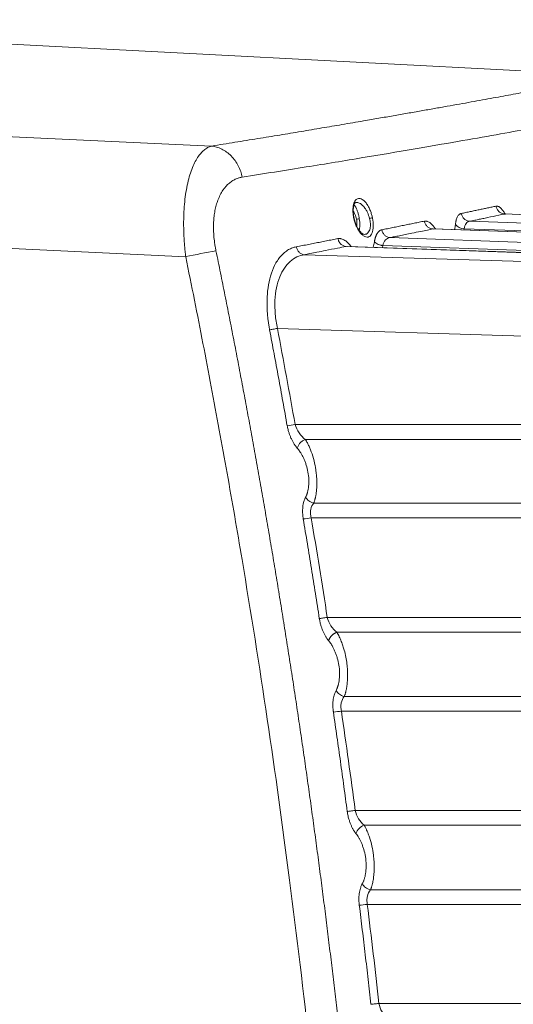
# Model space of a CAD drawing. Header units: millimetres. Extents: x 0 to 594, y 0 to 420.
# Tile 64 of 76: x 289 to 304, y 342 to 373. Entities that reach past the tile are written whole.
import ezdxf

# ---------------------------------------------------------------- set-up
doc = ezdxf.new("R2010")
doc.units = ezdxf.units.MM
doc.styles.add('SLDTEXTSTYLE1', font='TXT', dxfattribs={"width": 0.605})
doc.dimstyles.new('SLDDIMSTYLE1', dxfattribs={"dimtxt": 2.568319, "dimasz": 3.3, "dimexe": 0, "dimexo": 0.0625, "dimgap": 0.64208, "dimtad": 1, "dimdec": 0, "dimlfac": 5, "dimrnd": 1e-09, "dimzin": 12, "dimdsep": 46, "dimtxsty": 'SLDTEXTSTYLE1', "dimsah": 1, "dimcen": 0.09, "dimadec": 0, "dimazin": 3, "dimtfac": 1, "dimtdec": 1, "dimtofl": 0, "dimtmove": 0, "dimatfit": 3, "dimfxl": 1, "dimfrac": 2, "dimtolj": 1, "dimtzin": 12, "dimarcsym": 0})

# ---------------------------------------------------------------- blocks, each defined once
blk = doc.blocks.new('_D_6')
at = {"color": 7, "linetype": 'Continuous', "lineweight": 0}
for p, q in [((330.793, 372.004), (330.793, 209.104)), ((246.705, 327.56), (246.705, 209.104)), ((284.585, 214.636), (283.997, 214.636)), ((283.997, 214.636), (283.997, 210.692)), ((292.914, 214.636), (293.502, 214.636)), ((293.502, 214.636), (293.502, 210.692)), ((283.997, 210.692), (284.585, 210.692)), ((293.502, 210.692), (292.914, 210.692)), ((246.705, 210.104), (330.793, 210.104))]:
    blk.add_line(p, q, dxfattribs=at)
for points in [[(246.705, 210.104), (250.005, 209.604), (250.005, 210.604)], [(330.793, 210.104), (327.493, 210.604), (327.493, 209.604)]]:
    blk.add_solid(points, dxfattribs=at)
at = {"color": 7, "linetype": 'Continuous', "lineweight": 0, "char_height": 2.6458, "attachment_point": 1, "style": 'SLDTEXTSTYLE1'}
for s, insert in [('420', (285.81, 218.635)), ('16,6', (285.32, 214.103))]:
    blk.add_mtext(s, dxfattribs=dict(at, insert=insert))

msp = doc.modelspace()

# ---------------------------------------------------------------- linework, layer by layer
at = {"color": 7, "linetype": 'Continuous', "lineweight": 15}
for p, q in [((307.169, 371.166), (273.993, 372.904)), ((294.708, 368.981), (273.993, 369.945)), ((326.475, 366.079), (303.804, 366.873)), ((326.472, 366.077), (303.81, 366.871)), ((302.729, 366.644), (326.472, 365.811)), ((293.905, 365.546), (273.993, 366.476)), ((293.905, 365.546), (273.993, 366.476)), ((326.472, 365.534), (301.579, 366.407)), ((326.474, 365.536), (301.618, 366.408)), ((302.552, 366.415), (326.465, 365.578)), ((300.254, 366.137), (326.472, 365.216)), ((326.472, 364.895), (298.885, 365.864)), ((326.478, 364.898), (298.939, 365.865)), ((300.03, 365.893), (326.464, 364.966)), ((297.588, 365.608), (326.472, 364.712)), ((296.756, 363.318), (326.472, 362.394)), ((326.472, 360.338), (297.303, 360.339)), ((326.466, 359.872), (297.621, 359.873)), ((326.465, 357.894), (297.881, 357.894)), ((326.472, 357.441), (297.804, 357.441)), ((298.303, 354.346), (326.472, 354.346)), ((298.599, 353.885), (326.466, 353.883)), ((326.465, 351.89), (298.829, 351.889)), ((326.472, 351.438), (298.741, 351.437)), ((299.171, 348.352), (326.472, 348.352)), ((299.446, 347.895), (326.466, 347.895)), ((326.466, 345.885), (299.645, 345.885)), ((326.472, 345.436), (299.546, 345.436)), ((299.909, 342.359), (326.472, 342.358))]:
    msp.add_line(p, q, dxfattribs=at)
at = {"color": 8, "linetype": 'Continuous', "lineweight": 15}
for p, q in [((303.81, 366.87), (303.837, 366.868)), ((301.579, 366.406), (301.618, 366.404)), ((302.545, 366.375), (302.552, 366.415)), ((299.728, 365.837), (299.77, 366.011)), ((300.014, 365.827), (300.03, 365.893))]:
    msp.add_line(p, q, dxfattribs=at)
at = {"color": 7, "linetype": 'Continuous', "lineweight": 15}
for centre, radius, start, end in [((302.56, 366.777), 0.362, 220.5446, 268.8506), ((302.587, 323.393), 43.038, 100.3614, 101.637), ((295.691, 369.277), 9.083, 278.6559, 280.226), ((296.147, 367.219), 9.918, 278.1754, 279.6152), ((296.953, 363.61), 12.304, 277.1936, 278.3572), ((299.58, 347.512), 0.406, 109.3123, 162.2567), ((297.534, 361.579), 16.268, 276.2251, 277.107)]:
    msp.add_arc(centre, radius, start, end, dxfattribs=at)
at = {"color": 8, "linetype": 'Continuous', "lineweight": 15}
for points, knots in [([(294.708, 368.981), (294.952, 369.02), (295.439, 369.098), (296.145, 369.212), (296.83, 369.324), (297.494, 369.434), (298.137, 369.542), (298.786, 369.652), (299.373, 369.752), (299.903, 369.843), (300.356, 369.922), (300.795, 369.998), (301.22, 370.073), (301.63, 370.146), (302.027, 370.216), (302.409, 370.284), (302.895, 370.372), (303.466, 370.475), (304.099, 370.591), (304.696, 370.701), (305.246, 370.804), (305.749, 370.898), (306.216, 370.986), (306.623, 371.063), (306.933, 371.122), (307.126, 371.159), (307.147, 371.163), (307.158, 371.165)], [0, 0, 0, 0, 0.030228, 0.060432, 0.090619, 0.120796, 0.150972, 0.181153, 0.215338, 0.239741, 0.264131, 0.288514, 0.312891, 0.337269, 0.36165, 0.386038, 0.410437, 0.458563, 0.506634, 0.556413, 0.609977, 0.663766, 0.721064, 0.790324, 0.859894, 0.931472, 1, 1, 1, 1]), ([(295.662, 368.015), (296.333, 368.122), (297.656, 368.331), (299.415, 368.62), (300.983, 368.884), (302.358, 369.122), (303.556, 369.334), (304.587, 369.52), (305.525, 369.69), (306.359, 369.843), (307.071, 369.974), (307.619, 370.076), (308.001, 370.149), (308.234, 370.193), (308.259, 370.198), (308.272, 370.2)], [0, 0, 0, 0, 0.083376, 0.164235, 0.242584, 0.318433, 0.391788, 0.462659, 0.531052, 0.611269, 0.690858, 0.769827, 0.848186, 0.925945, 1, 1, 1, 1]), ([(299.202, 367.23), (299.233, 367.228), (299.309, 367.222), (299.416, 367.131), (299.5, 367.017), (299.567, 366.898), (299.598, 366.796), (299.618, 366.733)], [0, 0, 0, 0, 0.203828, 0.499345, 0.6465, 0.778628, 1, 1, 1, 1]), ([(299.112, 366.964), (299.13, 366.933), (299.16, 366.881), (299.191, 366.788), (299.204, 366.734), (299.21, 366.706)], [0, 0, 0, 0, 0.433542, 0.717279, 1, 1, 1, 1]), ([(299.135, 367.149), (299.149, 367.134), (299.178, 367.101), (299.217, 367.017), (299.252, 366.924), (299.28, 366.825), (299.292, 366.756), (299.298, 366.722)], [0, 0, 0, 0, 0.195692, 0.415269, 0.610563, 0.811224, 1, 1, 1, 1]), ([(299.21, 366.706), (299.214, 366.679), (299.223, 366.625), (299.226, 366.553), (299.222, 366.512), (299.22, 366.495)], [0, 0, 0, 0, 0.36258, 0.72464, 1, 1, 1, 1]), ([(299.298, 366.722), (299.303, 366.687), (299.312, 366.619), (299.314, 366.521), (299.309, 366.434), (299.299, 366.389), (299.294, 366.367)], [0, 0, 0, 0, 0.258576, 0.513331, 0.767635, 1, 1, 1, 1]), ([(299.618, 366.733), (299.628, 366.68), (299.644, 366.597), (299.643, 366.491), (299.632, 366.411), (299.607, 366.339), (299.568, 366.281), (299.516, 366.242), (299.474, 366.238), (299.451, 366.235)], [0, 0, 0, 0, 0.194028, 0.305405, 0.418146, 0.548488, 0.688061, 0.836589, 1, 1, 1, 1]), ([(302.257, 366.385), (302.259, 366.392), (302.272, 366.436), (302.279, 366.493), (302.285, 366.542)], [0, 0, 0, 0, 0.138635, 1, 1, 1, 1])]:
    msp.add_open_spline(points, degree=3, knots=knots, dxfattribs=at)
at = {"color": 7, "linetype": 'Continuous', "lineweight": 15}
for points, knots in [([(293.905, 365.546), (293.902, 365.574), (293.895, 365.631), (293.886, 365.715), (293.878, 365.799), (293.871, 365.883), (293.864, 365.966), (293.858, 366.049), (293.853, 366.132), (293.849, 366.214), (293.846, 366.295), (293.843, 366.376), (293.842, 366.456), (293.841, 366.535), (293.841, 366.614), (293.843, 366.777), (293.852, 367.02), (293.88, 367.333), (293.923, 367.628), (293.98, 367.901), (294.051, 368.15), (294.133, 368.365), (294.225, 368.55), (294.306, 368.674), (294.373, 368.756), (294.422, 368.809), (294.474, 368.856), (294.529, 368.898), (294.586, 368.933), (294.646, 368.962), (294.687, 368.975), (294.708, 368.981)], [0, 0, 0, 0, 0.016227, 0.032403, 0.048529, 0.064609, 0.080643, 0.096635, 0.112584, 0.128495, 0.144368, 0.160205, 0.17601, 0.191783, 0.207526, 0.223242, 0.290505, 0.358396, 0.427068, 0.496671, 0.566064, 0.637572, 0.703987, 0.773027, 0.802942, 0.833687, 0.865266, 0.897683, 0.930943, 0.965047, 1, 1, 1, 1]), ([(294.708, 368.981), (294.811, 368.968), (294.918, 368.938), (295.127, 368.835), (295.227, 368.763), (295.404, 368.585), (295.48, 368.479), (295.597, 368.253), (295.638, 368.133), (295.662, 368.015)], [0, 0, 0, 0, 0.25, 0.25, 0.5, 0.5, 0.75, 0.75, 1, 1, 1, 1]), ([(294.846, 365.729), (294.843, 365.741), (294.837, 365.773), (294.825, 365.839), (294.803, 365.966), (294.781, 366.151), (294.766, 366.384), (294.769, 366.571), (294.778, 366.71), (294.79, 366.831), (294.813, 366.979), (294.846, 367.119), (294.878, 367.225), (294.938, 367.396), (295.056, 367.625), (295.221, 367.807), (295.364, 367.909), (295.456, 367.956), (295.524, 367.982), (295.573, 367.997), (295.615, 368.007), (295.646, 368.013), (295.662, 368.015)], [0, 0, 0, 0, 0.009915, 0.027103, 0.055331, 0.115968, 0.182197, 0.252816, 0.280273, 0.308203, 0.365327, 0.42384, 0.453514, 0.483404, 0.621984, 0.762174, 0.828215, 0.890551, 0.927732, 0.947738, 0.973855, 1, 1, 1, 1]), ([(299.125, 366.748), (299.123, 366.758), (299.119, 366.777), (299.114, 366.806), (299.109, 366.835), (299.104, 366.873), (299.1, 366.921), (299.097, 366.994), (299.101, 367.081), (299.117, 367.169), (299.144, 367.244), (299.179, 367.3), (299.223, 367.338), (299.271, 367.355), (299.326, 367.353), (299.388, 367.329), (299.456, 367.277), (299.515, 367.208), (299.558, 367.142), (299.589, 367.089), (299.616, 367.034), (299.641, 366.975), (299.662, 366.917), (299.68, 366.861), (299.695, 366.805), (299.703, 366.769), (299.707, 366.751)], [0, 0, 0, 0, 0.01477, 0.029396, 0.043919, 0.058383, 0.087793, 0.117091, 0.172511, 0.232191, 0.285193, 0.346279, 0.404201, 0.462532, 0.522382, 0.587903, 0.661454, 0.738913, 0.779413, 0.811864, 0.847417, 0.882736, 0.913764, 0.944465, 0.972303, 1, 1, 1, 1]), ([(299.137, 366.739), (299.126, 366.801), (299.106, 366.914), (299.11, 367.05), (299.128, 367.136), (299.154, 367.198), (299.181, 367.231), (299.196, 367.233), (299.205, 367.235)], [0, 0, 0, 0, 0.212406, 0.38541, 0.52253, 0.625205, 0.772473, 1, 1, 1, 1]), ([(302.285, 366.542), (302.286, 366.552), (302.288, 366.574), (302.293, 366.604), (302.298, 366.633), (302.304, 366.661), (302.314, 366.7), (302.329, 366.746), (302.351, 366.793), (302.376, 366.83), (302.4, 366.855), (302.423, 366.871), (302.443, 366.882), (302.457, 366.886), (302.464, 366.887)], [0, 0, 0, 0, 0.053181, 0.106265, 0.159381, 0.212658, 0.266227, 0.393537, 0.521715, 0.639395, 0.758425, 0.838545, 0.918959, 1, 1, 1, 1]), ([(302.464, 366.887), (302.512, 366.897), (302.606, 366.917), (302.746, 366.946), (302.884, 366.975), (303.02, 367.004), (303.153, 367.032), (303.285, 367.06), (303.415, 367.087), (303.5, 367.105), (303.543, 367.114)], [0, 0, 0, 0, 0.126429, 0.25245, 0.378062, 0.503266, 0.628061, 0.752448, 0.876428, 1, 1, 1, 1]), ([(302.729, 366.644), (302.695, 366.646), (302.663, 366.655), (302.605, 366.681), (302.58, 366.699), (302.537, 366.738), (302.517, 366.762), (302.484, 366.82), (302.471, 366.853), (302.464, 366.887)], [0, 0, 0, 0, 0.25, 0.25, 0.5, 0.5, 0.75, 0.75, 1, 1, 1, 1]), ([(302.729, 366.644), (302.771, 366.652), (302.858, 366.671), (302.992, 366.699), (303.135, 366.728), (303.35, 366.774), (303.577, 366.821), (303.75, 366.858), (303.81, 366.87)], [0, 0, 0, 0, 0.111182, 0.231581, 0.361196, 0.500026, 0.82589, 1, 1, 1, 1]), ([(303.543, 367.114), (303.547, 367.115), (303.555, 367.116), (303.567, 367.116), (303.58, 367.115), (303.593, 367.113), (303.616, 367.106), (303.65, 367.088), (303.692, 367.054), (303.73, 367.013), (303.763, 366.971), (303.795, 366.924), (303.815, 366.889), (303.825, 366.872)], [0, 0, 0, 0, 0.048311, 0.096608, 0.144967, 0.193461, 0.242162, 0.397485, 0.553989, 0.671171, 0.788806, 0.894355, 1, 1, 1, 1]), ([(303.81, 366.87), (303.777, 366.872), (303.744, 366.881), (303.685, 366.907), (303.659, 366.925), (303.616, 366.964), (303.596, 366.989), (303.562, 367.046), (303.55, 367.079), (303.543, 367.114)], [0, 0, 0, 0, 0.25, 0.25, 0.5, 0.5, 0.75, 0.75, 1, 1, 1, 1]), ([(303.831, 366.871), (303.821, 366.872), (303.805, 366.873), (303.802, 366.873), (303.801, 366.873)], [0, 0, 0, 0, 0.611496, 1, 1, 1, 1]), ([(299.707, 366.751), (299.709, 366.74), (299.713, 366.719), (299.718, 366.687), (299.723, 366.656), (299.726, 366.625), (299.729, 366.594), (299.731, 366.556), (299.732, 366.512), (299.731, 366.463), (299.726, 366.416), (299.717, 366.352), (299.696, 366.278), (299.657, 366.208), (299.603, 366.162), (299.538, 366.147), (299.466, 366.166), (299.395, 366.214), (299.328, 366.284), (299.274, 366.361), (299.234, 366.434), (299.204, 366.497), (299.179, 366.558), (299.158, 366.621), (299.139, 366.684), (299.129, 366.727), (299.125, 366.748)], [0, 0, 0, 0, 0.016177, 0.032199, 0.048121, 0.063997, 0.079883, 0.095835, 0.123126, 0.150552, 0.178386, 0.206443, 0.269858, 0.337831, 0.41183, 0.490184, 0.570137, 0.647043, 0.718564, 0.78437, 0.827969, 0.864467, 0.900513, 0.934158, 0.967182, 1, 1, 1, 1]), ([(299.453, 366.235), (299.43, 366.241), (299.391, 366.251), (299.298, 366.349), (299.223, 366.478), (299.165, 366.623), (299.143, 366.714), (299.132, 366.761)], [0, 0, 0, 0, 0.275503, 0.474769, 0.706663, 0.845742, 1, 1, 1, 1]), ([(299.21, 366.706), (299.216, 366.707), (299.227, 366.709), (299.258, 366.714), (299.278, 366.718), (299.298, 366.722)], [0, 0, 0, 0, 0.5, 0.5, 1, 1, 1, 1]), ([(299.707, 366.751), (299.698, 366.749), (299.684, 366.746), (299.651, 366.739), (299.633, 366.736), (299.618, 366.733)], [0, 0, 0, 0, 0.5, 0.5, 1, 1, 1, 1]), ([(299.997, 366.38), (300.055, 366.392), (300.17, 366.415), (300.341, 366.45), (300.51, 366.484), (300.676, 366.518), (300.84, 366.552), (301.002, 366.585), (301.161, 366.618), (301.266, 366.639), (301.319, 366.65)], [0, 0, 0, 0, 0.126575, 0.2527, 0.378374, 0.503599, 0.628374, 0.752698, 0.876574, 1, 1, 1, 1]), ([(301.319, 366.65), (301.324, 366.651), (301.334, 366.653), (301.351, 366.653), (301.367, 366.653), (301.384, 366.65), (301.4, 366.646), (301.427, 366.637), (301.463, 366.619), (301.509, 366.587), (301.554, 366.545), (301.594, 366.5), (301.63, 366.453), (301.651, 366.421), (301.661, 366.406)], [0, 0, 0, 0, 0.049589, 0.099186, 0.148873, 0.198729, 0.248833, 0.299264, 0.430301, 0.561958, 0.687938, 0.814182, 0.90725, 1, 1, 1, 1]), ([(301.579, 366.406), (301.547, 366.409), (301.515, 366.418), (301.458, 366.444), (301.433, 366.462), (301.391, 366.501), (301.371, 366.525), (301.338, 366.583), (301.326, 366.615), (301.319, 366.65)], [0, 0, 0, 0, 0.25, 0.25, 0.5, 0.5, 0.75, 0.75, 1, 1, 1, 1]), ([(302.552, 366.415), (302.562, 366.483), (302.583, 366.539), (302.645, 366.616), (302.684, 366.638), (302.729, 366.644)], [0, 0, 0, 0, 0.5, 0.5, 1, 1, 1, 1]), ([(299.77, 366.011), (299.771, 366.022), (299.774, 366.044), (299.78, 366.075), (299.787, 366.105), (299.794, 366.133), (299.802, 366.16), (299.812, 366.186), (299.822, 366.21), (299.832, 366.233), (299.85, 366.266), (299.875, 366.303), (299.907, 366.336), (299.938, 366.358), (299.967, 366.373), (299.987, 366.378), (299.997, 366.38)], [0, 0, 0, 0, 0.050734, 0.101277, 0.151757, 0.202298, 0.253026, 0.304068, 0.355544, 0.407574, 0.460273, 0.588793, 0.717969, 0.810621, 0.904451, 1, 1, 1, 1]), ([(300.254, 366.137), (300.222, 366.139), (300.19, 366.148), (300.135, 366.175), (300.11, 366.193), (300.069, 366.232), (300.049, 366.256), (300.017, 366.313), (300.004, 366.346), (299.997, 366.38)], [0, 0, 0, 0, 0.25, 0.25, 0.5, 0.5, 0.75, 0.75, 1, 1, 1, 1]), ([(300.254, 366.137), (300.298, 366.146), (300.396, 366.165), (300.554, 366.197), (300.735, 366.234), (300.955, 366.279), (301.186, 366.326), (301.402, 366.37), (301.526, 366.395), (301.579, 366.406)], [0, 0, 0, 0, 0.097167, 0.212915, 0.347242, 0.50015, 0.708632, 0.875249, 1, 1, 1, 1]), ([(297.34, 365.852), (297.404, 365.864), (297.532, 365.889), (297.721, 365.926), (297.908, 365.963), (298.093, 366), (298.275, 366.036), (298.455, 366.071), (298.574, 366.095), (298.633, 366.107)], [0, 0, 0, 0, 0.144727, 0.28883, 0.43231, 0.575167, 0.717401, 0.859012, 1, 1, 1, 1]), ([(298.633, 366.107), (298.64, 366.108), (298.653, 366.11), (298.674, 366.111), (298.696, 366.11), (298.718, 366.107), (298.75, 366.1), (298.794, 366.085), (298.848, 366.055), (298.902, 366.015), (298.953, 365.968), (299, 365.916), (299.03, 365.877), (299.045, 365.857)], [0, 0, 0, 0, 0.052821, 0.105706, 0.158752, 0.212056, 0.265713, 0.395174, 0.524802, 0.651128, 0.777878, 0.889124, 1, 1, 1, 1]), ([(298.885, 365.863), (298.853, 365.866), (298.823, 365.875), (298.768, 365.902), (298.744, 365.919), (298.703, 365.959), (298.684, 365.983), (298.652, 366.04), (298.64, 366.072), (298.633, 366.107)], [0, 0, 0, 0, 0.25, 0.25, 0.5, 0.5, 0.75, 0.75, 1, 1, 1, 1]), ([(300.03, 365.893), (300.017, 365.894), (300.004, 365.896), (299.98, 365.9), (299.968, 365.903), (299.933, 365.912), (299.909, 365.919), (299.863, 365.939), (299.841, 365.951), (299.801, 365.979), (299.783, 365.995), (299.77, 366.011)], [0, 0, 0, 0, 0.125, 0.125, 0.25, 0.25, 0.5, 0.5, 0.75, 0.75, 1, 1, 1, 1]), ([(300.03, 365.893), (300.043, 365.965), (300.072, 366.025), (300.151, 366.107), (300.2, 366.13), (300.254, 366.137)], [0, 0, 0, 0, 0.5, 0.5, 1, 1, 1, 1]), ([(297.585, 270.826), (297.62, 271.07), (297.69, 271.56), (297.793, 272.294), (297.893, 273.028), (297.992, 273.763), (298.089, 274.497), (298.183, 275.231), (298.276, 275.965), (298.367, 276.7), (298.456, 277.434), (298.542, 278.168), (298.627, 278.902), (298.71, 279.636), (298.79, 280.37), (298.869, 281.104), (298.946, 281.838), (299.021, 282.571), (299.094, 283.305), (299.164, 284.039), (299.233, 284.772), (299.3, 285.505), (299.365, 286.239), (299.428, 286.972), (299.489, 287.705), (299.548, 288.438), (299.605, 289.17), (299.66, 289.903), (299.713, 290.635), (299.764, 291.368), (299.814, 292.1), (299.861, 292.832), (299.906, 293.564), (299.95, 294.295), (299.991, 295.027), (300.031, 295.758), (300.068, 296.489), (300.104, 297.22), (300.138, 297.95), (300.169, 298.681), (300.199, 299.411), (300.227, 300.141), (300.253, 300.871), (300.277, 301.601), (300.3, 302.33), (300.32, 303.059), (300.338, 303.788), (300.355, 304.517), (300.369, 305.245), (300.382, 305.973), (300.392, 306.701), (300.401, 307.429), (300.408, 308.156), (300.413, 308.883), (300.416, 309.61), (300.417, 310.336), (300.417, 311.063), (300.414, 311.788), (300.41, 312.514), (300.403, 313.239), (300.395, 313.964), (300.385, 314.689), (300.373, 315.414), (300.359, 316.138), (300.343, 316.861), (300.326, 317.585), (300.306, 318.308), (300.285, 319.03), (300.262, 319.753), (300.237, 320.475), (300.21, 321.196), (300.181, 321.918), (300.15, 322.639), (300.118, 323.359), (300.083, 324.079), (300.047, 324.799), (300.009, 325.519), (299.969, 326.238), (299.927, 326.956), (299.884, 327.674), (299.838, 328.392), (299.791, 329.11), (299.742, 329.826), (299.691, 330.543), (299.638, 331.259), (299.584, 331.975), (299.527, 332.69), (299.469, 333.405), (299.409, 334.119), (299.347, 334.833), (299.283, 335.547), (299.218, 336.26), (299.15, 336.972), (299.081, 337.684), (299.01, 338.396), (298.937, 339.107), (298.863, 339.817), (298.786, 340.528), (298.708, 341.237), (298.628, 341.946), (298.546, 342.655), (298.462, 343.363), (298.377, 344.071), (298.29, 344.778), (298.201, 345.485), (298.11, 346.191), (298.017, 346.896), (297.923, 347.601), (297.827, 348.306), (297.729, 349.01), (297.629, 349.713), (297.527, 350.416), (297.424, 351.118), (297.319, 351.82), (297.212, 352.521), (297.103, 353.222), (296.993, 353.922), (296.881, 354.621), (296.767, 355.32), (296.651, 356.018), (296.533, 356.716), (296.414, 357.413), (296.293, 358.109), (296.17, 358.805), (296.046, 359.501), (295.92, 360.195), (295.791, 360.889), (295.662, 361.582), (295.53, 362.275), (295.397, 362.967), (295.262, 363.659), (295.125, 364.349), (294.987, 365.039), (294.893, 365.499), (294.846, 365.729)], [0, 0, 0, 0, 0.007776, 0.015549, 0.023319, 0.031086, 0.03885, 0.046611, 0.054369, 0.062125, 0.069877, 0.077626, 0.085373, 0.093116, 0.100856, 0.108593, 0.116328, 0.124059, 0.131787, 0.139512, 0.147234, 0.154953, 0.162669, 0.170382, 0.178092, 0.185798, 0.193502, 0.201202, 0.2089, 0.216594, 0.224285, 0.231973, 0.239658, 0.24734, 0.255018, 0.262694, 0.270366, 0.278036, 0.285702, 0.293365, 0.301025, 0.308682, 0.316336, 0.323987, 0.331635, 0.33928, 0.346921, 0.35456, 0.362195, 0.369828, 0.377457, 0.385083, 0.392706, 0.400326, 0.407943, 0.415557, 0.423168, 0.430776, 0.438381, 0.445983, 0.453582, 0.461177, 0.46877, 0.476359, 0.483946, 0.491529, 0.49911, 0.506687, 0.514261, 0.521832, 0.5294, 0.536965, 0.544527, 0.552086, 0.559642, 0.567195, 0.574744, 0.582291, 0.589834, 0.597375, 0.604912, 0.612446, 0.619977, 0.627506, 0.635031, 0.642553, 0.650071, 0.657587, 0.6651, 0.67261, 0.680116, 0.68762, 0.69512, 0.702618, 0.710112, 0.717603, 0.725092, 0.732577, 0.740059, 0.747538, 0.755014, 0.762487, 0.769957, 0.777424, 0.784887, 0.792348, 0.799806, 0.80726, 0.814712, 0.82216, 0.829606, 0.837048, 0.844488, 0.851924, 0.859357, 0.866788, 0.874215, 0.881639, 0.88906, 0.896478, 0.903892, 0.911304, 0.918713, 0.926118, 0.93352, 0.940919, 0.948316, 0.955708, 0.963098, 0.970485, 0.977868, 0.985249, 0.992626, 1, 1, 1, 1]), ([(296.511, 363.275), (296.507, 363.298), (296.499, 363.342), (296.488, 363.409), (296.478, 363.475), (296.469, 363.541), (296.46, 363.607), (296.453, 363.672), (296.442, 363.788), (296.432, 363.954), (296.43, 364.167), (296.44, 364.375), (296.468, 364.645), (296.536, 364.962), (296.642, 365.236), (296.751, 365.425), (296.852, 365.559), (296.968, 365.676), (297.075, 365.751), (297.16, 365.794), (297.218, 365.818), (297.278, 365.838), (297.319, 365.847), (297.34, 365.852)], [0, 0, 0, 0, 0.016977, 0.033846, 0.050621, 0.067315, 0.083942, 0.100517, 0.117053, 0.17249, 0.227951, 0.284711, 0.341452, 0.457501, 0.579742, 0.644664, 0.711135, 0.789619, 0.86881, 0.90111, 0.933706, 0.966652, 1, 1, 1, 1]), ([(297.588, 365.608), (297.557, 365.611), (297.527, 365.62), (297.473, 365.647), (297.449, 365.665), (297.409, 365.704), (297.391, 365.729), (297.359, 365.785), (297.347, 365.818), (297.34, 365.852)], [0, 0, 0, 0, 0.25, 0.25, 0.5, 0.5, 0.75, 0.75, 1, 1, 1, 1]), ([(297.588, 365.608), (297.646, 365.619), (297.779, 365.645), (297.999, 365.688), (298.286, 365.745), (298.587, 365.804), (298.798, 365.846), (298.885, 365.863)], [0, 0, 0, 0, 0.131477, 0.298224, 0.500245, 0.793808, 1, 1, 1, 1]), ([(296.625, 270.947), (296.658, 271.176), (296.723, 271.633), (296.819, 272.319), (296.913, 273.005), (297.006, 273.691), (297.097, 274.378), (297.186, 275.065), (297.273, 275.752), (297.359, 276.44), (297.442, 277.127), (297.525, 277.815), (297.605, 278.503), (297.684, 279.192), (297.761, 279.88), (297.836, 280.569), (297.91, 281.258), (297.981, 281.947), (298.052, 282.636), (298.12, 283.326), (298.187, 284.016), (298.252, 284.706), (298.315, 285.396), (298.376, 286.087), (298.436, 286.778), (298.494, 287.469), (298.55, 288.16), (298.605, 288.851), (298.658, 289.543), (298.709, 290.235), (298.758, 290.927), (298.806, 291.619), (298.852, 292.312), (298.896, 293.005), (298.939, 293.698), (298.98, 294.391), (299.12, 296.879), (299.31, 301.163), (299.447, 307.243), (299.451, 313.319), (299.346, 318.288), (299.203, 322.149), (299.032, 325.775), (298.752, 330.281), (298.314, 335.627), (297.779, 340.933), (297.159, 346.107), (296.456, 351.176), (295.861, 354.94), (295.428, 357.484), (295.193, 358.823), (294.95, 360.165), (294.7, 361.508), (294.443, 362.852), (294.178, 364.199), (293.996, 365.097), (293.905, 365.546)], [0, 0, 0, 0, 0.0072862, 0.0145721, 0.0218578, 0.0291433, 0.0364287, 0.0437141, 0.0509995, 0.0582848, 0.0655703, 0.0728559, 0.0801416, 0.0874276, 0.0947138, 0.1020003, 0.1092872, 0.1165745, 0.1238622, 0.1311505, 0.1384392, 0.1457286, 0.1530185, 0.1603092, 0.1676005, 0.1748927, 0.1821856, 0.1894795, 0.1967742, 0.2040699, 0.2113665, 0.2186643, 0.2259631, 0.233263, 0.2405642, 0.2478665, 0.2551702, 0.3191862, 0.383115, 0.4469873, 0.5108338, 0.5398617, 0.5688538, 0.6253218, 0.6822567, 0.738031, 0.7935381, 0.8466101, 0.8994481, 0.9137154, 0.9280145, 0.9423457, 0.9567095, 0.9711063, 0.9855363, 1, 1, 1, 1]), ([(296.625, 270.947), (296.658, 271.176), (296.723, 271.633), (296.819, 272.319), (296.913, 273.005), (297.006, 273.691), (297.097, 274.378), (297.186, 275.065), (297.273, 275.752), (297.359, 276.44), (297.442, 277.127), (297.525, 277.815), (297.605, 278.503), (297.684, 279.192), (297.761, 279.88), (297.836, 280.569), (297.91, 281.258), (297.981, 281.947), (298.052, 282.636), (298.12, 283.326), (298.187, 284.016), (298.252, 284.706), (298.315, 285.396), (298.376, 286.087), (298.436, 286.778), (298.494, 287.469), (298.55, 288.16), (298.605, 288.851), (298.658, 289.543), (298.709, 290.235), (298.758, 290.927), (298.806, 291.619), (298.852, 292.312), (298.896, 293.005), (298.939, 293.698), (298.98, 294.391), (299.12, 296.879), (299.31, 301.163), (299.447, 307.243), (299.451, 313.319), (299.346, 318.288), (299.203, 322.149), (299.032, 325.775), (298.752, 330.281), (298.314, 335.627), (297.779, 340.933), (297.159, 346.107), (296.456, 351.176), (295.861, 354.94), (295.428, 357.484), (295.193, 358.823), (294.95, 360.165), (294.7, 361.508), (294.443, 362.852), (294.178, 364.199), (293.996, 365.097), (293.905, 365.546)], [0, 0, 0, 0, 0.0072862, 0.0145721, 0.0218578, 0.0291433, 0.0364287, 0.0437141, 0.0509995, 0.0582848, 0.0655703, 0.0728559, 0.0801416, 0.0874276, 0.0947138, 0.1020003, 0.1092872, 0.1165745, 0.1238622, 0.1311505, 0.1384392, 0.1457286, 0.1530185, 0.1603092, 0.1676005, 0.1748927, 0.1821856, 0.1894795, 0.1967742, 0.2040699, 0.2113665, 0.2186643, 0.2259631, 0.233263, 0.2405642, 0.2478665, 0.2551702, 0.3191862, 0.383115, 0.4469873, 0.5108338, 0.5398617, 0.5688538, 0.6253218, 0.6822567, 0.738031, 0.7935381, 0.8466101, 0.8994481, 0.9137154, 0.9280145, 0.9423457, 0.9567095, 0.9711063, 0.9855363, 1, 1, 1, 1]), ([(296.756, 363.318), (296.724, 363.465), (296.701, 363.614), (296.674, 363.905), (296.67, 364.049), (296.689, 364.462), (296.741, 364.712), (296.866, 365.02), (296.916, 365.112), (297.026, 365.272), (297.087, 365.341), (297.284, 365.513), (297.432, 365.582), (297.588, 365.608)], [0, 0, 0, 0, 0.125, 0.125, 0.25, 0.25, 0.5, 0.5, 0.625, 0.625, 0.75, 0.75, 1, 1, 1, 1]), ([(296.756, 363.318), (296.709, 363.309), (296.658, 363.3), (296.571, 363.285), (296.535, 363.279), (296.511, 363.275)], [0, 0, 0, 0, 0.5, 0.5, 1, 1, 1, 1]), ([(297.058, 360.298), (297.013, 360.547), (296.924, 361.045), (296.788, 361.791), (296.651, 362.534), (296.558, 363.028), (296.511, 363.275)], [0, 0, 0, 0, 0.251098, 0.501464, 0.751098, 1, 1, 1, 1]), ([(297.371, 359.6), (297.363, 359.61), (297.347, 359.629), (297.323, 359.66), (297.3, 359.692), (297.278, 359.726), (297.246, 359.776), (297.208, 359.845), (297.166, 359.935), (297.129, 360.027), (297.103, 360.108), (297.083, 360.179), (297.069, 360.238), (297.062, 360.278), (297.058, 360.298)], [0, 0, 0, 0, 0.058834, 0.117061, 0.174791, 0.232134, 0.289204, 0.42109, 0.550164, 0.669078, 0.786279, 0.857976, 0.929084, 1, 1, 1, 1]), ([(297.621, 359.873), (297.551, 359.926), (297.485, 359.994), (297.374, 360.152), (297.329, 360.244), (297.303, 360.339)], [0, 0, 0, 0, 0.5, 0.5, 1, 1, 1, 1]), ([(297.621, 359.873), (297.589, 359.861), (297.558, 359.844), (297.503, 359.805), (297.479, 359.783), (297.439, 359.739), (297.42, 359.714), (297.389, 359.659), (297.377, 359.629), (297.371, 359.6)], [0, 0, 0, 0, 0.25, 0.25, 0.5, 0.5, 0.75, 0.75, 1, 1, 1, 1]), ([(297.881, 357.894), (297.885, 357.904), (297.892, 357.923), (297.903, 357.953), (297.912, 357.983), (297.921, 358.014), (297.929, 358.045), (297.937, 358.076), (297.949, 358.135), (297.964, 358.225), (297.976, 358.354), (297.98, 358.489), (297.977, 358.631), (297.966, 358.777), (297.942, 358.971), (297.893, 359.218), (297.825, 359.442), (297.761, 359.606), (297.72, 359.695), (297.685, 359.764), (297.655, 359.819), (297.632, 359.854), (297.621, 359.873)], [0, 0, 0, 0, 0.020342, 0.040241, 0.059694, 0.078692, 0.097229, 0.1153, 0.132904, 0.196649, 0.258799, 0.321711, 0.384862, 0.448473, 0.514022, 0.636735, 0.773778, 0.833039, 0.89575, 0.925452, 0.960218, 1, 1, 1, 1]), ([(297.63, 358.082), (297.635, 358.091), (297.645, 358.109), (297.658, 358.138), (297.67, 358.169), (297.681, 358.201), (297.697, 358.252), (297.713, 358.324), (297.726, 358.422), (297.732, 358.526), (297.73, 358.67), (297.707, 358.858), (297.662, 359.041), (297.614, 359.179), (297.573, 359.277), (297.528, 359.369), (297.484, 359.445), (297.444, 359.506), (297.408, 359.555), (297.383, 359.585), (297.371, 359.6)], [0, 0, 0, 0, 0.025344, 0.050442, 0.075354, 0.100136, 0.124847, 0.187293, 0.249224, 0.311347, 0.373456, 0.497615, 0.622241, 0.684474, 0.747688, 0.810189, 0.873636, 0.915345, 0.95741, 1, 1, 1, 1]), ([(297.557, 357.402), (297.556, 357.412), (297.552, 357.432), (297.548, 357.463), (297.544, 357.499), (297.54, 357.54), (297.537, 357.604), (297.536, 357.685), (297.542, 357.779), (297.555, 357.868), (297.573, 357.939), (297.592, 357.997), (297.61, 358.041), (297.623, 358.068), (297.63, 358.082)], [0, 0, 0, 0, 0.038935, 0.077474, 0.115679, 0.175598, 0.236041, 0.363733, 0.49126, 0.620005, 0.751026, 0.833061, 0.915891, 1, 1, 1, 1]), ([(297.881, 357.894), (297.853, 357.9), (297.826, 357.91), (297.776, 357.934), (297.753, 357.948), (297.712, 357.978), (297.693, 357.996), (297.658, 358.036), (297.642, 358.058), (297.63, 358.082)], [0, 0, 0, 0, 0.25, 0.25, 0.5, 0.5, 0.75, 0.75, 1, 1, 1, 1]), ([(297.804, 357.441), (297.793, 357.484), (297.786, 357.528), (297.782, 357.615), (297.784, 357.657), (297.806, 357.775), (297.838, 357.843), (297.881, 357.894)], [0, 0, 0, 0, 0.25, 0.25, 0.5, 0.5, 1, 1, 1, 1]), ([(298.056, 354.31), (298.016, 354.569), (297.935, 355.086), (297.811, 355.86), (297.685, 356.632), (297.6, 357.146), (297.557, 357.402)], [0, 0, 0, 0, 0.251016, 0.501354, 0.751016, 1, 1, 1, 1]), ([(298.303, 354.346), (298.249, 354.337), (298.197, 354.33), (298.135, 354.321), (298.118, 354.318), (298.085, 354.314), (298.069, 354.311), (298.056, 354.31)], [0, 0, 0, 0, 0.5, 0.5, 0.75, 0.75, 1, 1, 1, 1]), ([(298.599, 353.885), (298.532, 353.938), (298.47, 354.005), (298.366, 354.162), (298.325, 354.252), (298.303, 354.346)], [0, 0, 0, 0, 0.5, 0.5, 1, 1, 1, 1]), ([(298.348, 353.619), (298.34, 353.628), (298.324, 353.648), (298.302, 353.678), (298.28, 353.71), (298.259, 353.744), (298.23, 353.794), (298.194, 353.862), (298.154, 353.951), (298.121, 354.042), (298.096, 354.123), (298.079, 354.192), (298.066, 354.251), (298.06, 354.29), (298.056, 354.31)], [0, 0, 0, 0, 0.058874, 0.117178, 0.175025, 0.232525, 0.289795, 0.420766, 0.548997, 0.668439, 0.785885, 0.857595, 0.928836, 1, 1, 1, 1]), ([(298.599, 353.885), (298.591, 353.882), (298.577, 353.876), (298.555, 353.866), (298.535, 353.854), (298.515, 353.842), (298.496, 353.829), (298.479, 353.815), (298.462, 353.801), (298.447, 353.787), (298.433, 353.772), (298.42, 353.757), (298.408, 353.741), (298.396, 353.725), (298.385, 353.708), (298.375, 353.69), (298.366, 353.673), (298.359, 353.655), (298.352, 353.637), (298.349, 353.625), (298.348, 353.619)], [0, 0, 0, 0, 0.063109, 0.125057, 0.185668, 0.244793, 0.302306, 0.358107, 0.412123, 0.464301, 0.514741, 0.565553, 0.617411, 0.670219, 0.723864, 0.778224, 0.833164, 0.888541, 0.944205, 1, 1, 1, 1]), ([(298.829, 351.889), (298.833, 351.9), (298.842, 351.922), (298.854, 351.956), (298.865, 351.991), (298.875, 352.027), (298.884, 352.063), (298.892, 352.1), (298.9, 352.137), (298.906, 352.174), (298.922, 352.273), (298.937, 352.446), (298.934, 352.683), (298.914, 352.908), (298.881, 353.117), (298.843, 353.279), (298.811, 353.392), (298.79, 353.46), (298.766, 353.53), (298.739, 353.602), (298.709, 353.675), (298.675, 353.747), (298.638, 353.818), (298.612, 353.862), (298.599, 353.885)], [0, 0, 0, 0, 0.022783, 0.045143, 0.067077, 0.088577, 0.109635, 0.130246, 0.150407, 0.170118, 0.189379, 0.303461, 0.416871, 0.502403, 0.593505, 0.690027, 0.721041, 0.754283, 0.789755, 0.827448, 0.867335, 0.909391, 0.953617, 1, 1, 1, 1]), ([(298.577, 352.08), (298.582, 352.089), (298.592, 352.108), (298.605, 352.138), (298.618, 352.169), (298.629, 352.201), (298.645, 352.252), (298.663, 352.325), (298.678, 352.424), (298.686, 352.529), (298.687, 352.674), (298.669, 352.864), (298.627, 353.049), (298.582, 353.189), (298.543, 353.289), (298.5, 353.383), (298.458, 353.46), (298.419, 353.522), (298.384, 353.573), (298.36, 353.603), (298.348, 353.619)], [0, 0, 0, 0, 0.025289, 0.050349, 0.075235, 0.100002, 0.124706, 0.18702, 0.248983, 0.311111, 0.373229, 0.497411, 0.622102, 0.68428, 0.747494, 0.810101, 0.873511, 0.915257, 0.957363, 1, 1, 1, 1]), ([(298.493, 351.404), (298.492, 351.415), (298.489, 351.438), (298.485, 351.473), (298.482, 351.508), (298.479, 351.542), (298.477, 351.597), (298.477, 351.671), (298.484, 351.763), (298.497, 351.853), (298.515, 351.927), (298.535, 351.988), (298.555, 352.036), (298.569, 352.065), (298.577, 352.08)], [0, 0, 0, 0, 0.044595, 0.088968, 0.133211, 0.177414, 0.22167, 0.344761, 0.468423, 0.599503, 0.732454, 0.820773, 0.909763, 1, 1, 1, 1]), ([(298.829, 351.889), (298.801, 351.895), (298.773, 351.906), (298.722, 351.93), (298.699, 351.944), (298.659, 351.975), (298.639, 351.993), (298.604, 352.034), (298.589, 352.056), (298.577, 352.08)], [0, 0, 0, 0, 0.25, 0.25, 0.5, 0.5, 0.75, 0.75, 1, 1, 1, 1]), ([(298.741, 351.437), (298.732, 351.481), (298.726, 351.525), (298.725, 351.611), (298.728, 351.652), (298.752, 351.77), (298.785, 351.837), (298.829, 351.889)], [0, 0, 0, 0, 0.25, 0.25, 0.5, 0.5, 1, 1, 1, 1]), ([(298.923, 348.321), (298.888, 348.579), (298.819, 349.094), (298.712, 349.866), (298.604, 350.636), (298.53, 351.148), (298.493, 351.404)], [0, 0, 0, 0, 0.250855, 0.50114, 0.750855, 1, 1, 1, 1]), ([(299.171, 348.352), (299.116, 348.345), (299.064, 348.338), (299.003, 348.331), (298.985, 348.328), (298.952, 348.324), (298.936, 348.323), (298.923, 348.321)], [0, 0, 0, 0, 0.5, 0.5, 0.75, 0.75, 1, 1, 1, 1]), ([(299.194, 347.636), (299.187, 347.645), (299.172, 347.664), (299.152, 347.693), (299.132, 347.724), (299.104, 347.77), (299.07, 347.832), (299.038, 347.902), (299.014, 347.961), (298.997, 348.009), (298.98, 348.059), (298.964, 348.116), (298.948, 348.179), (298.934, 348.25), (298.927, 348.297), (298.923, 348.321)], [0, 0, 0, 0, 0.056841, 0.113271, 0.16939, 0.225303, 0.350604, 0.472451, 0.538083, 0.604213, 0.671307, 0.737196, 0.82502, 0.912381, 1, 1, 1, 1]), ([(299.446, 347.895), (299.383, 347.948), (299.324, 348.015), (299.227, 348.17), (299.19, 348.26), (299.171, 348.352)], [0, 0, 0, 0, 0.5, 0.5, 1, 1, 1, 1]), ([(299.392, 346.08), (299.397, 346.09), (299.407, 346.108), (299.421, 346.139), (299.434, 346.17), (299.446, 346.202), (299.458, 346.239), (299.47, 346.281), (299.484, 346.343), (299.499, 346.428), (299.509, 346.54), (299.512, 346.702), (299.493, 346.91), (299.449, 347.106), (299.403, 347.248), (299.365, 347.343), (299.325, 347.429), (299.284, 347.504), (299.24, 347.574), (299.209, 347.615), (299.194, 347.636)], [0, 0, 0, 0, 0.025263, 0.050258, 0.075035, 0.099646, 0.124143, 0.155041, 0.185943, 0.248983, 0.314555, 0.382876, 0.523438, 0.650464, 0.7138, 0.778118, 0.83317, 0.888822, 0.943914, 1, 1, 1, 1]), ([(299.645, 345.885), (299.649, 345.895), (299.657, 345.915), (299.668, 345.947), (299.679, 345.979), (299.689, 346.011), (299.707, 346.077), (299.729, 346.182), (299.748, 346.32), (299.758, 346.45), (299.762, 346.593), (299.757, 346.766), (299.736, 346.992), (299.691, 347.252), (299.635, 347.458), (299.588, 347.593), (299.559, 347.667), (299.526, 347.744), (299.488, 347.822), (299.461, 347.87), (299.446, 347.895)], [0, 0, 0, 0, 0.020759, 0.041093, 0.060996, 0.08046, 0.099481, 0.176472, 0.249993, 0.303898, 0.357513, 0.442223, 0.527918, 0.649006, 0.782057, 0.818027, 0.857863, 0.901511, 0.948888, 1, 1, 1, 1]), ([(299.298, 345.406), (299.296, 345.418), (299.294, 345.442), (299.291, 345.477), (299.288, 345.512), (299.287, 345.547), (299.286, 345.602), (299.287, 345.676), (299.296, 345.767), (299.311, 345.855), (299.33, 345.929), (299.35, 345.989), (299.37, 346.037), (299.385, 346.066), (299.392, 346.08)], [0, 0, 0, 0, 0.04554, 0.090856, 0.136043, 0.1812, 0.226423, 0.349853, 0.473568, 0.603229, 0.735488, 0.822611, 0.910601, 1, 1, 1, 1]), ([(299.645, 345.885), (299.616, 345.892), (299.589, 345.902), (299.537, 345.928), (299.514, 345.942), (299.473, 345.974), (299.454, 345.992), (299.419, 346.033), (299.404, 346.056), (299.392, 346.08)], [0, 0, 0, 0, 0.25, 0.25, 0.5, 0.5, 0.75, 0.75, 1, 1, 1, 1]), ([(299.546, 345.436), (299.538, 345.479), (299.535, 345.523), (299.536, 345.608), (299.54, 345.649), (299.567, 345.766), (299.601, 345.833), (299.645, 345.885)], [0, 0, 0, 0, 0.25, 0.25, 0.5, 0.5, 1, 1, 1, 1]), ([(299.66, 342.332), (299.631, 342.589), (299.573, 343.103), (299.483, 343.872), (299.392, 344.64), (299.329, 345.151), (299.298, 345.406)], [0, 0, 0, 0, 0.250746, 0.500995, 0.750746, 1, 1, 1, 1]), ([(299.909, 342.359), (299.854, 342.352), (299.801, 342.347), (299.74, 342.34), (299.722, 342.338), (299.688, 342.335), (299.673, 342.333), (299.66, 342.332)], [0, 0, 0, 0, 0.5, 0.5, 0.75, 0.75, 1, 1, 1, 1]), ([(300.165, 341.905), (300.104, 341.957), (300.048, 342.024), (299.958, 342.179), (299.924, 342.267), (299.909, 342.359)], [0, 0, 0, 0, 0.5, 0.5, 1, 1, 1, 1])]:
    msp.add_open_spline(points, degree=3, knots=knots, dxfattribs=at)
for points in [[(297.303, 360.339), (297.126, 361.333), (296.944, 362.326), (296.756, 363.318)], [(298.303, 354.346), (298.143, 355.378), (297.976, 356.41), (297.804, 357.441)], [(299.171, 348.352), (299.034, 349.382), (298.89, 350.41), (298.741, 351.437)], [(299.909, 342.359), (299.794, 343.385), (299.673, 344.411), (299.546, 345.436)]]:
    msp.add_open_spline(points, degree=3, dxfattribs=at)

# ---------------------------------------------------------------- dimensions: what is measured, and where the dimension line sits
at = {"color": 7, "linetype": 'Continuous', "lineweight": 0}
dim = msp.add_linear_dim(base=(330.793, 210.104), p1=(246.705, 327.56), p2=(330.793, 372.004), dimstyle='SLDDIMSTYLE1', dxfattribs=at)
dim.commit()
dim.dimension.update_dxf_attribs({"geometry": '_D_6', "text_midpoint": (288.749, 210.104), "dimtype": 160})

doc.saveas('drawing.dxf')
